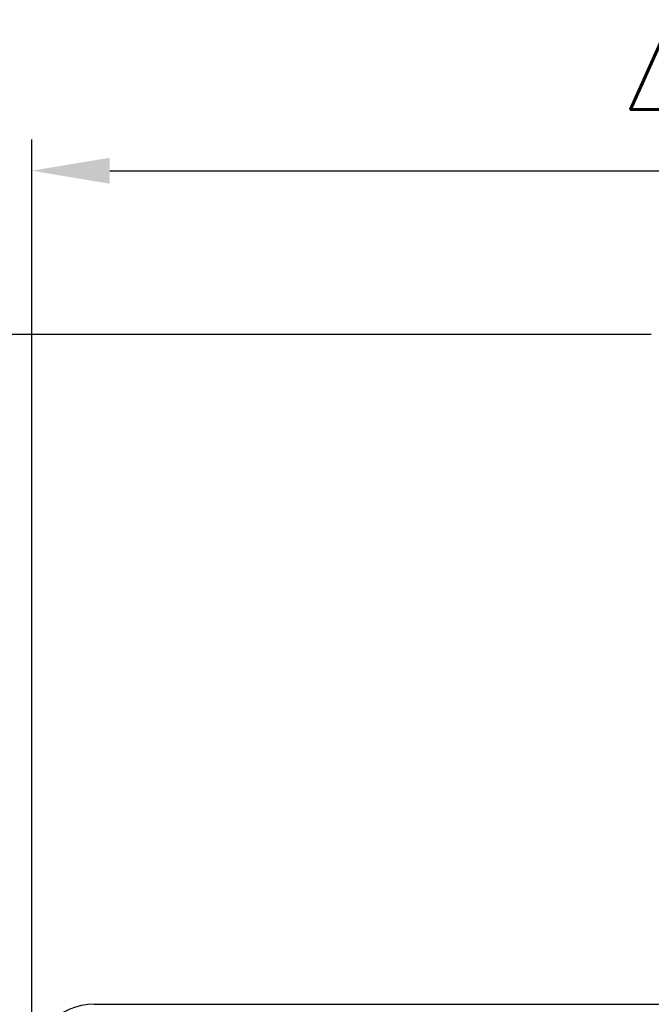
# Model space of a CAD drawing. Header units: millimetres. Extents: x 28 to 227, y 57 to 169.
# Tile 52 of 54: x 152 to 172, y 114 to 146. Entities that reach past the tile are written whole.
import ezdxf

# ---------------------------------------------------------------- set-up
doc = ezdxf.new("R2010")
doc.units = ezdxf.units.MM
doc.layers.add('DIM', color=4, linetype='CONTINUOUS')
doc.layers.add('OUT', color=3, linetype='CONTINUOUS')
doc.styles.add('DIM-7', font='SIMPLEX.shx', dxfattribs={"width": 0.7, "bigfont": 'chineset.shx'})
doc.dimstyles.new('CNS', dxfattribs={"dimtxt": 3.5, "dimasz": 2.5, "dimexe": 1, "dimexo": 1.5, "dimgap": 0.09, "dimtad": 0, "dimdsep": 46, "dimtxsty": 'DIM-7', "dimcen": 0.09, "dimclrd": 1, "dimclre": 1, "dimclrt": 4, "dimadec": 0, "dimazin": 0, "dimtfac": 1, "dimtix": 1, "dimtmove": 2, "dimatfit": 3, "dimfxl": 0, "dimtvp": 0.971429, "dimtolj": 1, "dimarcsym": 0})

# ---------------------------------------------------------------- blocks, each defined once
blk = doc.blocks.new('*D47')
at = {"layer": 'DIM', "color": 4, "lineweight": -2}
for p, q in [((151.964, 113.455), (151.964, 141.706)), ((193.964, 113.322), (193.964, 141.706)), ((154.464, 140.706), (191.464, 140.706))]:
    blk.add_line(p, q, dxfattribs=at)
at = {"layer": 'DIM', "color": 4}
for points in [[(154.464, 141.122), (154.464, 140.289), (151.964, 140.706)], [(191.464, 141.122), (191.464, 140.289), (193.964, 140.706)]]:
    blk.add_solid(points, dxfattribs=at)
at = {"layer": 'DIM', "color": 4, "insert": (172.964, 143.256), "char_height": 3.5, "attachment_point": 5, "style": 'DIM-7'}
blk.add_mtext('\\A1;42', dxfattribs=at)

msp = doc.modelspace()

# ---------------------------------------------------------------- linework, layer by layer
at = {"layer": 'OUT'}
for p, q in [((171.846, 135.455), (143.464, 135.455)), ((153.964, 113.955), (191.964, 113.955))]:
    msp.add_line(p, q, dxfattribs=at)
msp.add_arc((153.964, 111.955), 2, 90, 270, dxfattribs=at)

# ---------------------------------------------------------------- dimensions: what is measured, and where the dimension line sits
at = {"layer": 'DIM'}
dim = msp.add_linear_dim(base=(193.964, 140.706), p1=(151.964, 111.955), p2=(193.964, 111.822), dimstyle='CNS', override={"dimgap": 0.8, "dimtad": 1, "dimclrd": 4, "dimclre": 4, "dimadec": 2, "dimazin": 2, "dimtfac": 0.6, "dimtmove": 1, "dimatfit": 0}, dxfattribs=at)
dim.commit()
dim.dimension.update_dxf_attribs({"geometry": '*D47', "text_midpoint": (172.964, 143.256)})

doc.saveas('drawing.dxf')
